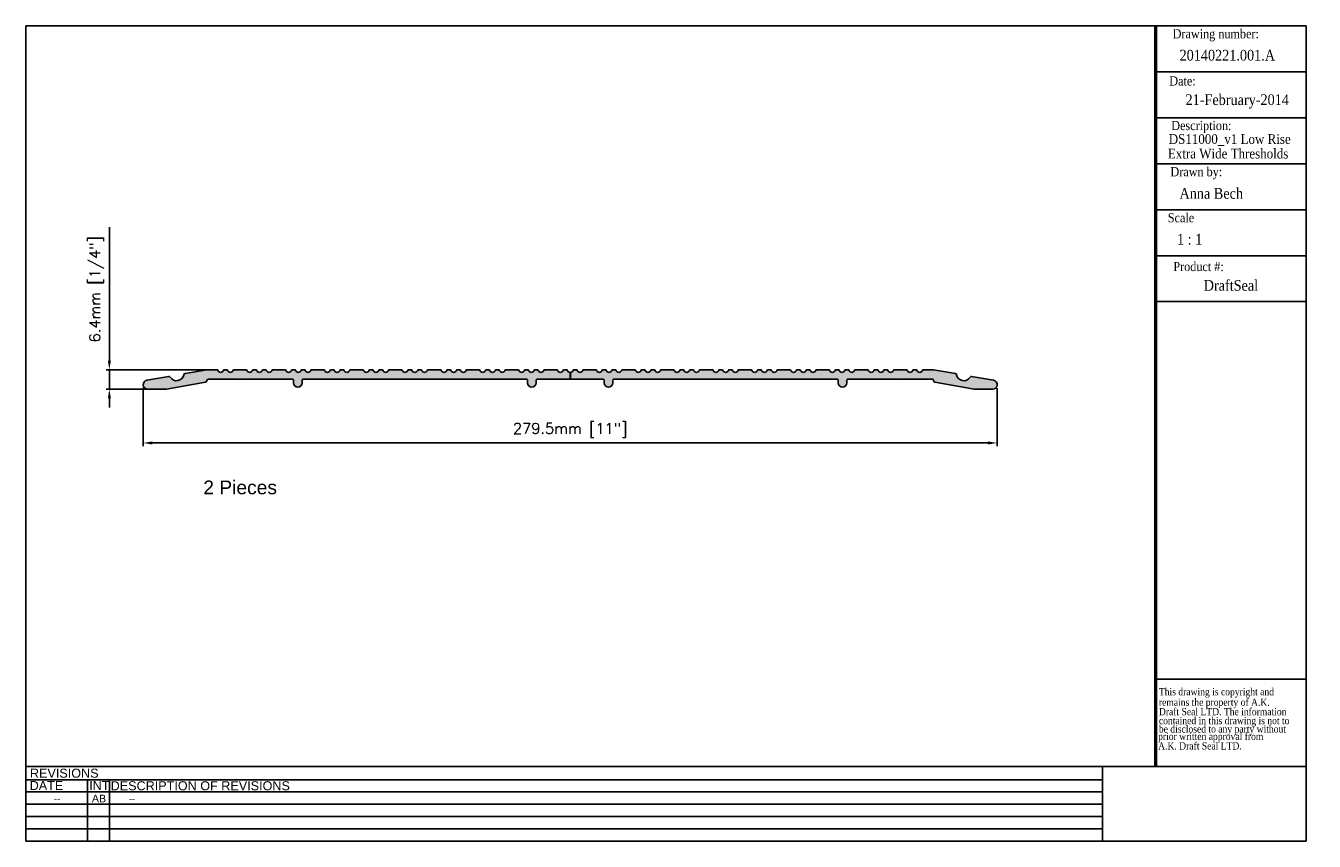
# Model space of a CAD drawing. Header units: millimetres. Extents: x 2741 to 3162, y -42 to 225.
import ezdxf
from ezdxf.enums import TextEntityAlignment as Align

# ---------------------------------------------------------------- set-up
doc = ezdxf.new("R2010")
doc.units = ezdxf.units.MM
doc.header["$MEASUREMENT"] = 0
doc.layers.add('AM_5', color=3, linetype='Continuous', lineweight=25)
doc.layers.add('BORDER', color=7, linetype='Continuous', lineweight=25)
doc.layers.add('Current', color=7, linetype='Continuous')
doc.layers.add('FRAME', color=7, linetype='Continuous')
doc.styles.add('DS GROUP', font='arial.ttf')
doc.styles.get("Standard").update_dxf_attribs({"font": 'ROMANS.SHX'})
doc.styles.add('TAG', font='GARA.TTF')
doc.dimstyles.new('AM_ISO$0', dxfattribs={"dimtxt": 1.5, "dimasz": 1.5, "dimexe": 1, "dimexo": 1, "dimgap": 1.5, "dimtad": 1, "dimdec": 0, "dimdsep": 46, "dimtxsty": 'Standard', "dimcen": 0, "dimclrd": 256, "dimclre": 256, "dimclrt": 2, "dimadec": 0, "dimazin": 2, "dimtp": 0.1, "dimtm": 0.1, "dimtfac": 0.71, "dimtdec": 0, "dimtmove": 0, "dimatfit": 3, "dimfxl": 1, "dimlwd": -1, "dimlwe": -1, "dimarcsym": 1})
picture_1 = doc.add_image_def('image1.bmp', size_in_pixel=(901, 331))

# ---------------------------------------------------------------- blocks, each defined once
blk = doc.blocks.new('A$C08671A0E')
at = {"layer": 'FRAME', "style": 'TAG'}
for s, p in [('This drawing is copyright and', (14.8, -52.3)), ('remains the property of A.K.', (14.8, -101.5)), ('Draft Seal LTD. The information', (14.8, -145.7)), ('contained in this drawing is not to  ', (14.8, -187.4)), (' prior written approval from', (0, -261.2)), ('be disclosed to any party without ', (14.8, -226.7)), (' A.K. Draft Seal LTD.', (0, -306.1))]:
    blk.add_text(s, height=33.819, dxfattribs=at).set_placement(p)
blk = doc.blocks.new('*D465')
at = {"layer": 'AM_5', "linetype": 'ByBlock', "transparency": 16777216}
for p, q in [((2768.06, 115.39), (2768.06, 159.06)), ((2800.59, 112.39), (2767.06, 112.39)), ((2768.06, 106.04), (2768.06, 112.39)), ((2782.6, 106.04), (2767.06, 106.04)), ((2768.06, 103.04), (2768.06, 100.04))]:
    blk.add_line(p, q, dxfattribs=at)
at = {"layer": 'AM_5', "transparency": 16777216}
for points in [[(2767.56, 115.39), (2768.56, 115.39), (2768.06, 112.39)], [(2767.56, 103.04), (2768.56, 103.04), (2768.06, 106.04)]]:
    blk.add_solid(points, dxfattribs=at)
at = {"layer": 'Defpoints', "color": 0, "transparency": 16777216}
for p in [(2768.06, 112.39), (2801.59, 112.39), (2783.6, 106.04)]:
    blk.add_point(p, dxfattribs=at)
at = {"layer": 'AM_5', "color": 7, "transparency": 16777216, "insert": (2763.89, 138.73), "char_height": 3.5, "attachment_point": 5, "rotation": 90}
blk.add_mtext('6.4mm [1/4"]', dxfattribs=at)
blk = doc.blocks.new('*D466')
at = {"layer": 'AM_5', "linetype": 'ByBlock', "transparency": 16777216}
for p, q in [((2779.14, 106.5), (2779.14, 87.43)), ((3058.65, 106.37), (3058.65, 87.43)), ((2782.14, 88.43), (3055.65, 88.43))]:
    blk.add_line(p, q, dxfattribs=at)
at = {"layer": 'AM_5', "transparency": 16777216}
for points in [[(2782.14, 88.93), (2782.14, 87.93), (2779.14, 88.43)], [(3055.65, 88.93), (3055.65, 87.93), (3058.65, 88.43)]]:
    blk.add_solid(points, dxfattribs=at)
at = {"layer": 'Defpoints', "color": 0, "transparency": 16777216}
for p in [(2779.14, 107.5), (3058.65, 107.37), (3058.65, 88.43)]:
    blk.add_point(p, dxfattribs=at)
at = {"layer": 'AM_5', "color": 7, "transparency": 16777216, "insert": (2918.89, 92.6), "char_height": 3.5, "attachment_point": 5}
blk.add_mtext('279.5mm [11"]', dxfattribs=at)

msp = doc.modelspace()

# ---------------------------------------------------------------- hatches: boundary and pattern name
at = {"layer": 'Current'}
h = msp.add_hatch(color=256, dxfattribs=at)
h.paths.add_polyline_path([(2918.84, 111.5, -0.297835), (2918.04, 112.07, 0.310114), (2917.58, 112.39), (2916.99, 112.39, 0.310114), (2916.53, 112.07, -0.686221), (2914.86, 112.07, 0.310114), (2914.4, 112.39), (2910.64, 112.39, 0.310114), (2910.18, 112.07, -0.686221), (2908.51, 112.07, 0.310114), (2908.05, 112.39), (2907.46, 112.39, 0.310114), (2907, 112.07, -0.686221), (2905.33, 112.07, 0.310114), (2904.87, 112.39), (2904.28, 112.39, 0.310114), (2903.82, 112.07, -0.686221), (2902.15, 112.07, 0.310114), (2901.69, 112.39), (2897.93, 112.39, 0.310114), (2897.47, 112.07, -0.686221), (2895.8, 112.07, 0.310114), (2895.34, 112.39), (2894.75, 112.39, 0.310114), (2894.29, 112.07, -0.686221), (2892.62, 112.07, 0.310114), (2892.16, 112.39), (2891.57, 112.39, 0.310114), (2891.11, 112.07, -0.686221), (2889.44, 112.07, 0.310114), (2888.98, 112.39), (2885.22, 112.39, 0.310114), (2884.76, 112.07, -0.686221), (2883.09, 112.07, 0.310114), (2882.63, 112.39), (2882.04, 112.39, 0.310114), (2881.58, 112.07, -0.686221), (2879.91, 112.07, 0.310114), (2879.45, 112.39), (2878.86, 112.39, 0.310114), (2878.4, 112.07, -0.686221), (2876.73, 112.07, 0.310114), (2876.27, 112.39), (2872.51, 112.39, 0.310114), (2872.05, 112.07, -0.686221), (2870.38, 112.07, 0.310114), (2869.92, 112.39), (2869.33, 112.39, 0.310114), (2868.87, 112.07, -0.686221), (2867.2, 112.07, 0.310114), (2866.74, 112.39), (2866.15, 112.39, 0.310114), (2865.69, 112.07, -0.686221), (2864.02, 112.07, 0.310114), (2863.56, 112.39), (2859.8, 112.39, 0.310114), (2859.34, 112.07, -0.686221), (2857.67, 112.07, 0.310114), (2857.21, 112.39), (2856.62, 112.39, 0.310114), (2856.16, 112.07, -0.686221), (2854.49, 112.07, 0.310114), (2854.03, 112.39), (2853.44, 112.39, 0.310114), (2852.98, 112.07, -0.686221), (2851.31, 112.07, 0.310114), (2850.85, 112.39), (2847.09, 112.39, 0.310114), (2846.63, 112.07, -0.686221), (2844.96, 112.07, 0.310114), (2844.5, 112.39), (2843.91, 112.39, 0.310114), (2843.45, 112.07, -0.686221), (2841.78, 112.07, 0.310114), (2841.32, 112.39), (2840.73, 112.39, 0.310114), (2840.27, 112.07, -0.686221), (2838.6, 112.07, 0.310114), (2838.14, 112.39), (2834.38, 112.39, 0.310114), (2833.92, 112.07, -0.686221), (2832.25, 112.07, 0.310114), (2831.79, 112.39), (2831.2, 112.39, 0.310114), (2830.74, 112.07, -0.686221), (2829.07, 112.07, 0.310114), (2828.61, 112.39), (2828.02, 112.39, 0.310114), (2827.56, 112.07, -0.686221), (2825.89, 112.07, 0.310114), (2825.43, 112.39), (2821.67, 112.39, 0.310114), (2821.21, 112.07, -0.686221), (2819.54, 112.07, 0.310114), (2819.08, 112.39), (2818.49, 112.39, 0.310114), (2818.03, 112.07, -0.686221), (2816.36, 112.07, 0.310114), (2815.9, 112.39), (2815.31, 112.39, 0.310114), (2814.85, 112.07, -0.686221), (2813.18, 112.07, 0.310114), (2812.72, 112.39), (2808.96, 112.39, 0.310114), (2808.5, 112.07, -0.686221), (2806.83, 112.07, 0.310114), (2806.37, 112.39), (2805.78, 112.39, 0.310114), (2805.32, 112.07, -0.686221), (2803.65, 112.07, 0.310114), (2803.19, 112.39), (2799.99, 112.39), (2792.83, 111.13, 0.313115), (2792.42, 110.73, -0.694299), (2788.01, 109.95, 0.313115), (2787.49, 110.19), (2780.34, 108.93, 0.916331), (2780.59, 106.04), (2786.62, 106.04, 0.043661), (2786.71, 106.05), (2799.57, 108.32, 0.373075), (2799.99, 108.83, -0.423388), (2800.49, 109.34), (2810.24, 109.34, 0.525924), (2810.73, 109.34), (2810.95, 109.34, 0.525924), (2811.44, 109.34), (2827.85, 109.34, -0.414214), (2828.35, 108.84), (2828.35, 108.06, 1), (2831.15, 108.06), (2831.15, 108.84, -0.414214), (2831.65, 109.34), (2904.42, 109.34, -0.414214), (2904.92, 108.84), (2904.92, 108.06, 1), (2907.72, 108.06), (2907.72, 108.84, -0.414214), (2908.22, 109.34), (2918.84, 109.34)])
h.paths.add_polyline_path([(3045.37, 110.73, 0.313115), (3044.97, 111.13), (3037.81, 112.39), (3034.6, 112.39, 0.310114), (3034.14, 112.07, -0.686221), (3032.48, 112.07, 0.310114), (3032.01, 112.39), (3031.42, 112.39, 0.310114), (3030.96, 112.07, -0.686221), (3029.3, 112.07, 0.310114), (3028.83, 112.39), (3025.07, 112.39, 0.310114), (3024.61, 112.07, -0.686221), (3022.95, 112.07, 0.310114), (3022.48, 112.39), (3021.89, 112.39, 0.310114), (3021.43, 112.07, -0.686221), (3019.77, 112.07, 0.310114), (3019.3, 112.39), (3018.71, 112.39, 0.310114), (3018.25, 112.07, -0.686221), (3016.59, 112.07, 0.310114), (3016.12, 112.39), (3012.36, 112.39, 0.310114), (3011.9, 112.07, -0.686221), (3010.24, 112.07, 0.310114), (3009.77, 112.39), (3009.18, 112.39, 0.310114), (3008.72, 112.07, -0.686221), (3007.06, 112.07, 0.310114), (3006.59, 112.39), (3006, 112.39, 0.310114), (3005.54, 112.07, -0.686221), (3003.88, 112.07, 0.310114), (3003.41, 112.39), (2999.65, 112.39, 0.310114), (2999.19, 112.07, -0.686221), (2997.53, 112.07, 0.310114), (2997.06, 112.39), (2996.47, 112.39, 0.310114), (2996.01, 112.07, -0.686221), (2994.35, 112.07, 0.310114), (2993.88, 112.39), (2993.29, 112.39, 0.310114), (2992.83, 112.07, -0.686221), (2991.17, 112.07, 0.310114), (2990.7, 112.39), (2986.94, 112.39, 0.310114), (2986.48, 112.07, -0.686221), (2984.82, 112.07, 0.310114), (2984.35, 112.39), (2983.76, 112.39, 0.310114), (2983.3, 112.07, -0.686221), (2981.64, 112.07, 0.310114), (2981.17, 112.39), (2980.58, 112.39, 0.310114), (2980.12, 112.07, -0.686221), (2978.46, 112.07, 0.310114), (2977.99, 112.39), (2974.23, 112.39, 0.310114), (2973.77, 112.07, -0.686221), (2972.11, 112.07, 0.310114), (2971.64, 112.39), (2971.05, 112.39, 0.310114), (2970.59, 112.07, -0.686221), (2968.93, 112.07, 0.310114), (2968.46, 112.39), (2967.87, 112.39, 0.310114), (2967.41, 112.07, -0.686221), (2965.75, 112.07, 0.310114), (2965.28, 112.39), (2961.52, 112.39, 0.310114), (2961.06, 112.07, -0.686221), (2959.4, 112.07, 0.310114), (2958.93, 112.39), (2958.34, 112.39, 0.310114), (2957.88, 112.07, -0.686221), (2956.22, 112.07, 0.310114), (2955.75, 112.39), (2955.16, 112.39, 0.310114), (2954.7, 112.07, -0.686221), (2953.04, 112.07, 0.310114), (2952.57, 112.39), (2948.81, 112.39, 0.310114), (2948.35, 112.07, -0.686221), (2946.69, 112.07, 0.310114), (2946.22, 112.39), (2945.63, 112.39, 0.310114), (2945.17, 112.07, -0.686221), (2943.51, 112.07, 0.310114), (2943.04, 112.39), (2942.45, 112.39, 0.310114), (2941.99, 112.07, -0.686221), (2940.33, 112.07, 0.310114), (2939.86, 112.39), (2936.1, 112.39, 0.310114), (2935.64, 112.07, -0.686221), (2933.98, 112.07, 0.310114), (2933.51, 112.39), (2932.92, 112.39, 0.310114), (2932.46, 112.07, -0.686221), (2930.8, 112.07, 0.310114), (2930.33, 112.39), (2929.74, 112.39, 0.310114), (2929.28, 112.07, -0.686221), (2927.62, 112.07, 0.310114), (2927.15, 112.39), (2923.39, 112.39, 0.310114), (2922.93, 112.07, -0.686221), (2921.27, 112.07, 0.310114), (2920.8, 112.39), (2920.21, 112.39, 0.310114), (2919.75, 112.07, -0.297835), (2918.96, 111.5), (2918.96, 109.34), (2929.57, 109.34, -0.414214), (2930.07, 108.84), (2930.07, 108.06, 1), (2932.87, 108.06), (2932.87, 108.84, -0.414214), (2933.37, 109.34), (3006.14, 109.34, -0.414214), (3006.64, 108.84), (3006.64, 108.06, 1), (3009.44, 108.06), (3009.44, 108.84, -0.414214), (3009.94, 109.34), (3026.35, 109.34, 0.525924), (3026.84, 109.34), (3027.06, 109.34, 0.525924), (3027.55, 109.34), (3037.31, 109.34, -0.414214), (3037.81, 108.84), (3037.81, 108.81, 0.36397), (3038.22, 108.32), (3051.09, 106.05, 0.043661), (3051.17, 106.04), (3057.2, 106.04, 0.916331), (3057.46, 108.93), (3050.3, 110.19, 0.313115), (3049.78, 109.95, -0.694299)])

# ---------------------------------------------------------------- linework, layer by layer
for p, q in [((3110.55, 149.65), (3110.55, 134.65)), ((3110.55, 134.65), (3159.8, 134.65)), ((3110.55, -3.05), (3110.55, -7.04))]:
    msp.add_line(p, q)
for points in [[(2918.84, 109.34), (2908.22, 109.34, 0.414214), (2907.72, 108.84), (2907.72, 108.06, -1), (2904.92, 108.06), (2904.92, 108.84, 0.414214), (2904.42, 109.34), (2831.65, 109.34, 0.414214), (2831.15, 108.84), (2831.15, 108.06, -1), (2828.35, 108.06), (2828.35, 108.84, 0.414214), (2827.85, 109.34), (2811.44, 109.34, -0.525924), (2810.95, 109.34), (2810.73, 109.34, -0.525924), (2810.24, 109.34), (2800.49, 109.34, 0.414214), (2799.99, 108.84), (2799.99, 108.81, -0.36397), (2799.57, 108.32), (2786.71, 106.05, -0.043661), (2786.62, 106.04), (2780.59, 106.04, -0.916331), (2780.34, 108.93), (2787.49, 110.19, -0.313115), (2788.01, 109.95, 0.694299), (2792.42, 110.73, -0.313115), (2792.83, 111.13), (2799.99, 112.39), (2803.19, 112.39, -0.310114), (2803.65, 112.07, 0.686221), (2805.32, 112.07, -0.310114), (2805.78, 112.39), (2806.37, 112.39, -0.310114), (2806.83, 112.07, 0.686221), (2808.5, 112.07, -0.310114), (2808.96, 112.39), (2812.72, 112.39, -0.310114), (2813.18, 112.07, 0.686221), (2814.85, 112.07, -0.310114), (2815.31, 112.39), (2815.9, 112.39, -0.310114), (2816.36, 112.07, 0.686221), (2818.03, 112.07, -0.310114), (2818.49, 112.39), (2819.08, 112.39, -0.310114), (2819.54, 112.07, 0.686221), (2821.21, 112.07, -0.310114), (2821.67, 112.39), (2825.43, 112.39, -0.310114), (2825.89, 112.07, 0.686221), (2827.56, 112.07, -0.310114), (2828.02, 112.39), (2828.61, 112.39, -0.310114), (2829.07, 112.07, 0.686221), (2830.74, 112.07, -0.310114), (2831.2, 112.39), (2831.79, 112.39, -0.310114), (2832.25, 112.07, 0.686221), (2833.92, 112.07, -0.310114), (2834.38, 112.39), (2838.14, 112.39, -0.310114), (2838.6, 112.07, 0.686221), (2840.27, 112.07, -0.310114), (2840.73, 112.39), (2841.32, 112.39, -0.310114), (2841.78, 112.07, 0.686221), (2843.45, 112.07, -0.310114), (2843.91, 112.39), (2844.5, 112.39, -0.310114), (2844.96, 112.07, 0.686221), (2846.63, 112.07, -0.310114), (2847.09, 112.39), (2850.85, 112.39, -0.310114), (2851.31, 112.07, 0.686221), (2852.98, 112.07, -0.310114), (2853.44, 112.39), (2854.03, 112.39, -0.310114), (2854.49, 112.07, 0.686221), (2856.16, 112.07, -0.310114), (2856.62, 112.39), (2857.21, 112.39, -0.310114), (2857.67, 112.07, 0.686221), (2859.34, 112.07, -0.310114), (2859.8, 112.39), (2863.56, 112.39, -0.310114), (2864.02, 112.07, 0.686221), (2865.69, 112.07, -0.310114), (2866.15, 112.39), (2866.74, 112.39, -0.310114), (2867.2, 112.07, 0.686221), (2868.87, 112.07, -0.310114), (2869.33, 112.39), (2869.92, 112.39, -0.310114), (2870.38, 112.07, 0.686221), (2872.05, 112.07, -0.310114), (2872.51, 112.39), (2876.27, 112.39, -0.310114), (2876.73, 112.07, 0.686221), (2878.4, 112.07, -0.310114), (2878.86, 112.39), (2879.45, 112.39, -0.310114), (2879.91, 112.07, 0.686221), (2881.58, 112.07, -0.310114), (2882.04, 112.39), (2882.63, 112.39, -0.310114), (2883.09, 112.07, 0.686221), (2884.76, 112.07, -0.310114), (2885.22, 112.39), (2888.98, 112.39, -0.310114), (2889.44, 112.07, 0.686221), (2891.11, 112.07, -0.310114), (2891.57, 112.39), (2892.16, 112.39, -0.310114), (2892.62, 112.07, 0.686221), (2894.29, 112.07, -0.310114), (2894.75, 112.39), (2895.34, 112.39, -0.310114), (2895.8, 112.07, 0.686221), (2897.47, 112.07, -0.310114), (2897.93, 112.39), (2901.69, 112.39, -0.310114), (2902.15, 112.07, 0.686221), (2903.82, 112.07, -0.310114), (2904.28, 112.39), (2904.87, 112.39, -0.310114), (2905.33, 112.07, 0.686221), (2907, 112.07, -0.310114), (2907.46, 112.39), (2908.05, 112.39, -0.310114), (2908.51, 112.07, 0.686221), (2910.18, 112.07, -0.310114), (2910.64, 112.39), (2914.4, 112.39, -0.310114), (2914.86, 112.07, 0.686221), (2916.53, 112.07, -0.310114), (2916.99, 112.39), (2917.58, 112.39, -0.310114), (2918.04, 112.07, 0.297835), (2918.84, 111.5)], [(2918.96, 109.34), (2929.57, 109.34, -0.414214), (2930.07, 108.84), (2930.07, 108.06, 1), (2932.87, 108.06), (2932.87, 108.84, -0.414214), (2933.37, 109.34), (3006.14, 109.34, -0.414214), (3006.64, 108.84), (3006.64, 108.06, 1), (3009.44, 108.06), (3009.44, 108.84, -0.414214), (3009.94, 109.34), (3026.35, 109.34, 0.525924), (3026.84, 109.34), (3027.06, 109.34, 0.525924), (3027.55, 109.34), (3037.31, 109.34, -0.414214), (3037.81, 108.84), (3037.81, 108.81, 0.36397), (3038.22, 108.32), (3051.09, 106.05, 0.043661), (3051.17, 106.04), (3057.2, 106.04, 0.916331), (3057.46, 108.93), (3050.3, 110.19, 0.313115), (3049.78, 109.95, -0.694299), (3045.37, 110.73, 0.313115), (3044.97, 111.13), (3037.81, 112.39), (3034.6, 112.39, 0.310114), (3034.14, 112.07, -0.686221), (3032.48, 112.07, 0.310114), (3032.01, 112.39), (3031.42, 112.39, 0.310114), (3030.96, 112.07, -0.686221), (3029.3, 112.07, 0.310114), (3028.83, 112.39), (3025.07, 112.39, 0.310114), (3024.61, 112.07, -0.686221), (3022.95, 112.07, 0.310114), (3022.48, 112.39), (3021.89, 112.39, 0.310114), (3021.43, 112.07, -0.686221), (3019.77, 112.07, 0.310114), (3019.3, 112.39), (3018.71, 112.39, 0.310114), (3018.25, 112.07, -0.686221), (3016.59, 112.07, 0.310114), (3016.12, 112.39), (3012.36, 112.39, 0.310114), (3011.9, 112.07, -0.686221), (3010.24, 112.07, 0.310114), (3009.77, 112.39), (3009.18, 112.39, 0.310114), (3008.72, 112.07, -0.686221), (3007.06, 112.07, 0.310114), (3006.59, 112.39), (3006, 112.39, 0.310114), (3005.54, 112.07, -0.686221), (3003.88, 112.07, 0.310114), (3003.41, 112.39), (2999.65, 112.39, 0.310114), (2999.19, 112.07, -0.686221), (2997.53, 112.07, 0.310114), (2997.06, 112.39), (2996.47, 112.39, 0.310114), (2996.01, 112.07, -0.686221), (2994.35, 112.07, 0.310114), (2993.88, 112.39), (2993.29, 112.39, 0.310114), (2992.83, 112.07, -0.686221), (2991.17, 112.07, 0.310114), (2990.7, 112.39), (2986.94, 112.39, 0.310114), (2986.48, 112.07, -0.686221), (2984.82, 112.07, 0.310114), (2984.35, 112.39), (2983.76, 112.39, 0.310114), (2983.3, 112.07, -0.686221), (2981.64, 112.07, 0.310114), (2981.17, 112.39), (2980.58, 112.39, 0.310114), (2980.12, 112.07, -0.686221), (2978.46, 112.07, 0.310114), (2977.99, 112.39), (2974.23, 112.39, 0.310114), (2973.77, 112.07, -0.686221), (2972.11, 112.07, 0.310114), (2971.64, 112.39), (2971.05, 112.39, 0.310114), (2970.59, 112.07, -0.686221), (2968.93, 112.07, 0.310114), (2968.46, 112.39), (2967.87, 112.39, 0.310114), (2967.41, 112.07, -0.686221), (2965.75, 112.07, 0.310114), (2965.28, 112.39), (2961.52, 112.39, 0.310114), (2961.06, 112.07, -0.686221), (2959.4, 112.07, 0.310114), (2958.93, 112.39), (2958.34, 112.39, 0.310114), (2957.88, 112.07, -0.686221), (2956.22, 112.07, 0.310114), (2955.75, 112.39), (2955.16, 112.39, 0.310114), (2954.7, 112.07, -0.686221), (2953.04, 112.07, 0.310114), (2952.57, 112.39), (2948.81, 112.39, 0.310114), (2948.35, 112.07, -0.686221), (2946.69, 112.07, 0.310114), (2946.22, 112.39), (2945.63, 112.39, 0.310114), (2945.17, 112.07, -0.686221), (2943.51, 112.07, 0.310114), (2943.04, 112.39), (2942.45, 112.39, 0.310114), (2941.99, 112.07, -0.686221), (2940.33, 112.07, 0.310114), (2939.86, 112.39), (2936.1, 112.39, 0.310114), (2935.64, 112.07, -0.686221), (2933.98, 112.07, 0.310114), (2933.51, 112.39), (2932.92, 112.39, 0.310114), (2932.46, 112.07, -0.686221), (2930.8, 112.07, 0.310114), (2930.33, 112.39), (2929.74, 112.39, 0.310114), (2929.28, 112.07, -0.686221), (2927.62, 112.07, 0.310114), (2927.15, 112.39), (2923.39, 112.39, 0.310114), (2922.93, 112.07, -0.686221), (2921.27, 112.07, 0.310114), (2920.8, 112.39), (2920.21, 112.39, 0.310114), (2919.75, 112.07, -0.297835), (2918.96, 111.5, -0.297835)]]:
    msp.add_lwpolyline(points, format="xyb")
at = {"layer": 'BORDER'}
for p, q in [((2740.7, 224.87), (3159.8, 224.87)), ((2740.7, -41.83), (2740.7, 224.87)), ((3159.8, 224.87), (3159.8, -41.83)), ((3159.8, -41.83), (3159.8, 161.37)), ((3110.55, 110.37), (3110.55, 106.37)), ((3110.55, 11.2), (3159.8, 11.2)), ((3159.8, -17.4), (2740.7, -17.4)), ((3093.18, -21.71), (2740.7, -21.71)), ((2760.91, -21.71), (2760.91, -41.83)), ((2768.13, -21.71), (2768.13, -41.83)), ((3093.18, -25.73), (2740.7, -25.73)), ((3093.18, -29.76), (2740.7, -29.76)), ((3093.18, -33.78), (2740.7, -33.78)), ((3093.18, -37.8), (2740.7, -37.8)), ((3159.8, -41.83), (2740.7, -41.83)), ((2893.1, -41.83), (3159.8, -41.83))]:
    msp.add_line(p, q, dxfattribs=at)
at = {"layer": 'BORDER', "lineweight": 53}
for p in [(3110.55, -17.4), (3110.55, -17.12)]:
    msp.add_line(p, (3110.55, 224.87), dxfattribs=at)
at = {"layer": 'Current'}
for p, q in [((2918.84, 109.34), (2918.84, 111.5)), ((2918.96, 109.34), (2918.96, 111.5))]:
    msp.add_line(p, q, dxfattribs=at)
at = {"layer": 'FRAME'}
for p, q in [((3110.55, 209.83), (3159.8, 209.83)), ((3110.55, 194.81), (3159.8, 194.81)), ((3110.55, 179.76), (3159.8, 179.76)), ((3110.55, 164.72), (3159.8, 164.72)), ((3110.55, 149.65), (3159.8, 149.65)), ((3110.55, 149.65), (3159.8, 149.65))]:
    msp.add_line(p, q, dxfattribs=at)
at = {"layer": 'FRAME', "color": 1}
for q in [(3093.18, -17.39), (3093.18, -17.4)]:
    msp.add_line((3093.18, -41.83), q, dxfattribs=at)

# ---------------------------------------------------------------- block references
at = {"xscale": 0.06987750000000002, "yscale": 0.06987750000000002, "zscale": 0.06987750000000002}
msp.add_blockref('A$C08671A0E', (3110.55, 9.55), dxfattribs=at)

# ---------------------------------------------------------------- texts
at = {"layer": 'BORDER', "attachment_point": 2, "style": 'DS GROUP'}
for s, width, heights, insert, char_height in [('2 Pieces', 103.8609, [0], (2810.87, 76.14), 4.5), ('REVISIONS', 20.3868, [0], (2753.3, -18.1), 2.953), ('DATE', 20.3868, [0], (2747.48, -22.14), 2.953), ('INT', 20.3868, [0], (2764.78, -22.14), 2.953), ('DESCRIPTION OF REVISIONS', 103.8609, [0], (2797.82, -22.22), 2.9531), ('--', 20.3868, [3.16], (2750.98, -26.87), 2.2), ('AB', 20.3868, [2.71], (2764.67, -26.63), 2.5), ('--', 103.8609, [0], (2775.46, -26.91), 2.2)]:
    msp.add_mtext_dynamic_manual_height_columns(s, width=width, gutter_width=7.5, heights=heights, dxfattribs=dict(at, insert=insert, char_height=char_height))
at = {"layer": 'FRAME', "style": 'TAG'}
for s, height, p in [('Drawing number:', 3, (3130.2, 221.86)), ('20140221.001.A', 3.5, (3133.98, 215.25)), ('Date:', 3, (3119.31, 206.81)), ('21-February-2014', 3.5, (3137.23, 200.23)), ('Description:', 3, (3125.48, 191.79)), ('Drawn by:', 3, (3123.84, 176.75)), ('Anna Bech', 3.5, (3128.73, 170.14)), ('1 : 1', 3.5, (3121.66, 155.06)), ('Product #:', 3, (3124.56, 146.2)), ('DraftSeal ', 3.5, (3135.74, 140.08))]:
    msp.add_text(s, height=height, dxfattribs=at).set_placement(p, align=Align.MIDDLE)
for s, p in [('DS11000_v1 Low Rise ', (3135.3, 186.24)), ('Extra Wide Thresholds', (3134.24, 181.47))]:
    msp.add_text(s, height=3.2, dxfattribs=at).set_placement(p, align=Align.CENTER)
msp.add_text('Scale', height=3, dxfattribs=at).set_placement((3114.5, 160.6))

# ---------------------------------------------------------------- dimensions: what is measured, and where the dimension line sits
at = {"layer": 'AM_5'}
dim = msp.add_linear_dim(base=(2768.06013521, 112.39362041), p1=(2783.6035505, 106.04362041), p2=(2801.58661295, 112.39362041), angle=90, dimstyle='AM_ISO$0', override={"dimtxt": 3.5, "dimasz": 3, "dimdec": 1, "dimpost": '<>mm', "dimclrt": 7}, dxfattribs=at)
dim.commit()
dim.dimension.update_dxf_attribs({"geometry": '*D465', "text_midpoint": (2768.06013521, 138.72695374), "dimtype": 160})
dim = msp.add_linear_dim(base=(3058.65, 88.43), p1=(2779.14, 107.5), p2=(3058.65, 107.37), dimstyle='AM_ISO$0', override={"dimtxt": 3.5, "dimasz": 3, "dimdec": 1, "dimpost": '<>mm', "dimclrt": 7}, dxfattribs=at)
dim.commit()
dim.dimension.update_dxf_attribs({"geometry": '*D466', "text_midpoint": (2918.89, 88.43), "dimtype": 160})

# ---------------------------------------------------------------- pictures from other files: only their frames are drawn
image = msp.add_image(picture_1, insert=(3093.18, -41.83), size_in_units=(66.62, 24.47))
image.dxf.flags = 7

doc.saveas('drawing.dxf')
